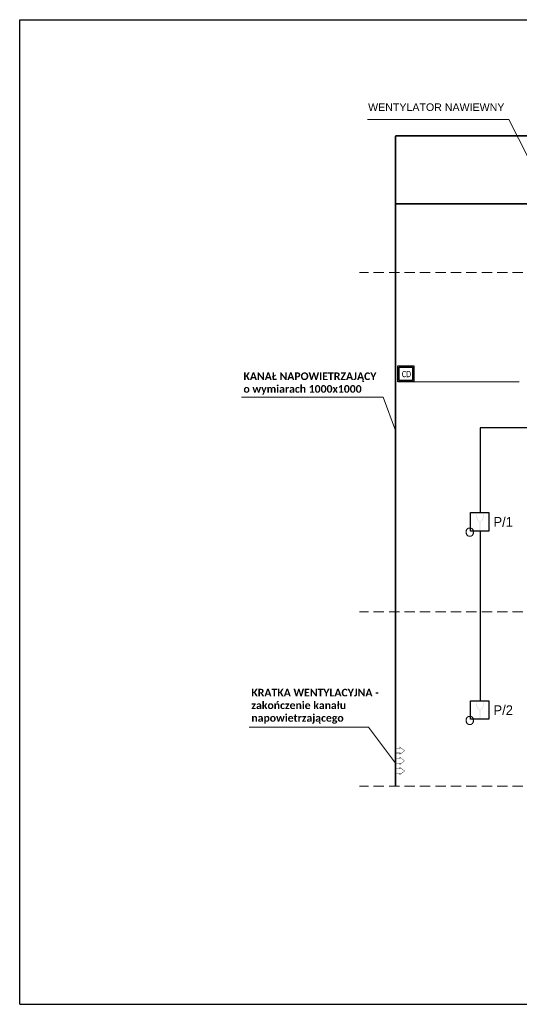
# Model space of a CAD drawing. Header units: millimetres. Extents: x 509 to 36614, y 492 to 3401.
# Tile 22 of 41: x 23758 to 25214, y 531 to 3401. Entities that reach past the tile are written whole.
import ezdxf
from ezdxf.enums import TextEntityAlignment as Align

# ---------------------------------------------------------------- set-up
doc = ezdxf.new("R2010")
doc.units = ezdxf.units.MM
doc.linetypes.add('BUR', pattern=[4.5, 3, -1.5])
for name, color, linetype, lineweight in [('CP_FRAME', 217, 'Continuous', 70), ('mcr opis', 7, 'Continuous', 18), ('oddymianie', 5, 'Continuous', 20), ('RAMKA 100', 198, 'Continuous', 15), ('sciany', 7, 'Continuous', 40), ('WYŁACZNIK', 1, 'Continuous', 18), ('ściany nośne', 1, 'Continuous', 25)]:
    doc.layers.add(name, color=color, linetype=linetype, lineweight=lineweight)
for name, color, linetype in [('mapp-system', 7, 'Continuous'), ('mcr_automatyka', 30, 'Continuous'), ('mcr_nawiew', 160, 'Continuous')]:
    doc.layers.add(name, color=color, linetype=linetype)
doc.styles.add('Arial Normalny', font='arial.ttf')
doc.styles.add('CALIBRI', font='calibri.ttf')
doc.styles.add('OPS_Arial', font='txt')
doc.styles.get("Standard").update_dxf_attribs({"font": 'ARIAL.TTF'})

msp = doc.modelspace()

# ---------------------------------------------------------------- hatches: boundary and pattern name
at = {"layer": 'WYŁACZNIK', "lineweight": 30}
h = msp.add_hatch(color=30, dxfattribs=at)
edge = h.paths.add_edge_path()
edge.add_spline(control_points=[(25100.122, 1937.885), (25100.694, 1938.026), (25106.256, 1938.953), (25109.719, 1948.866), (25110.151, 1956.008), (25110.368, 1959.341)], knot_values=[0.41248098, 0.41248098, 0.41248098, 0.41248098, 1.16065763, 6.84798008, 10.93999112, 10.93999112, 10.93999112, 10.93999112], degree=3, periodic=0)
edge.add_line((25110.368, 1959.341), (25109.094, 1959.291))
edge.add_spline(control_points=[(25109.094, 1959.291), (25108.954, 1957.819), (25108.815, 1956.358), (25108.501, 1953.885), (25108.353, 1952.883), (25107.984, 1950.847), (25107.763, 1949.805), (25107.099, 1947.236), (25106.601, 1945.716), (25105.534, 1943.414), (25105.038, 1942.551), (25103.913, 1941.056), (25103.284, 1940.424), (25102.233, 1939.692), (25101.864, 1939.484), (25101.083, 1939.145), (25100.652, 1939.008), (25099.862, 1938.799), (25099.52, 1938.72), (25098.709, 1938.735)], knot_values=[0.09000362, 0.09000362, 0.09000362, 0.09000362, 2.04786432, 2.04786432, 3.36458653, 3.36458653, 4.68130874, 4.68130874, 6.58705887, 6.58705887, 7.88515302, 7.88515302, 9.18324717, 9.18324717, 9.83229424, 9.83229424, 10.48134132, 10.48134132, 10.93999112, 10.93999112, 10.93999112, 10.93999112], degree=3, periodic=0)
edge.add_spline(control_points=[(25099.169, 1938.642), (25098.817, 1938.72), (25098.475, 1938.799), (25097.685, 1939.008), (25097.255, 1939.145), (25096.473, 1939.484), (25096.105, 1939.692), (25095.053, 1940.424), (25094.425, 1941.056), (25093.299, 1942.551), (25092.804, 1943.414), (25091.736, 1945.716), (25091.238, 1947.236), (25090.574, 1949.805), (25090.353, 1950.847), (25089.984, 1952.883), (25089.837, 1953.885), (25089.523, 1956.358), (25089.384, 1957.819), (25089.243, 1959.291)], knot_values=[0.09000362, 0.09000362, 0.09000362, 0.09000362, 0.54865342, 0.54865342, 1.1977005, 1.1977005, 1.84674757, 1.84674757, 3.14484172, 3.14484172, 4.44293587, 4.44293587, 6.348686, 6.348686, 7.66540821, 7.66540821, 8.98213042, 8.98213042, 10.93999112, 10.93999112, 10.93999112, 10.93999112], degree=3, periodic=0)
edge.add_line((25089.243, 1959.291), (25087.773, 1959.124))
edge.add_spline(control_points=[(25087.773, 1959.124), (25088.162, 1956.051), (25088.422, 1948.39), (25092.577, 1938.78), (25097.644, 1938.026), (25098.216, 1937.885)], knot_values=[0.41248098, 0.41248098, 0.41248098, 0.41248098, 4.50449202, 10.19181446, 10.93999112, 10.93999112, 10.93999112, 10.93999112], degree=3, periodic=0)
edge.add_line((25098.216, 1937.885), (25098.216, 1911.817))
edge.add_line((25098.216, 1911.817), (25100.122, 1911.817))
edge.add_line((25100.122, 1911.817), (25100.122, 1937.885))
h = msp.add_hatch(color=30, dxfattribs=at)
edge = h.paths.add_edge_path()
edge.add_spline(control_points=[(25100.122, 1389.094), (25100.694, 1389.235), (25106.256, 1390.163), (25109.719, 1400.075), (25110.151, 1407.217), (25110.368, 1410.55)], knot_values=[0.41248098, 0.41248098, 0.41248098, 0.41248098, 1.16065763, 6.84798008, 10.93999112, 10.93999112, 10.93999112, 10.93999112], degree=3, periodic=0)
edge.add_line((25110.368, 1410.55), (25109.094, 1410.501))
edge.add_spline(control_points=[(25109.094, 1410.501), (25108.954, 1409.029), (25108.815, 1407.567), (25108.501, 1405.094), (25108.353, 1404.093), (25107.984, 1402.056), (25107.763, 1401.015), (25107.099, 1398.446), (25106.601, 1396.926), (25105.534, 1394.623), (25105.038, 1393.761), (25103.913, 1392.265), (25103.284, 1391.633), (25102.233, 1390.902), (25101.864, 1390.694), (25101.083, 1390.354), (25100.652, 1390.217), (25099.862, 1390.009), (25099.52, 1389.93), (25098.709, 1389.944)], knot_values=[0.09000362, 0.09000362, 0.09000362, 0.09000362, 2.04786432, 2.04786432, 3.36458653, 3.36458653, 4.68130874, 4.68130874, 6.58705887, 6.58705887, 7.88515302, 7.88515302, 9.18324717, 9.18324717, 9.83229424, 9.83229424, 10.48134132, 10.48134132, 10.93999112, 10.93999112, 10.93999112, 10.93999112], degree=3, periodic=0)
edge.add_spline(control_points=[(25099.169, 1389.851), (25098.817, 1389.93), (25098.475, 1390.009), (25097.685, 1390.217), (25097.255, 1390.354), (25096.473, 1390.694), (25096.105, 1390.902), (25095.053, 1391.633), (25094.425, 1392.265), (25093.299, 1393.761), (25092.804, 1394.623), (25091.736, 1396.926), (25091.238, 1398.446), (25090.574, 1401.015), (25090.353, 1402.056), (25089.984, 1404.093), (25089.837, 1405.094), (25089.523, 1407.567), (25089.384, 1409.029), (25089.243, 1410.501)], knot_values=[0.09000362, 0.09000362, 0.09000362, 0.09000362, 0.54865342, 0.54865342, 1.1977005, 1.1977005, 1.84674757, 1.84674757, 3.14484172, 3.14484172, 4.44293587, 4.44293587, 6.348686, 6.348686, 7.66540821, 7.66540821, 8.98213042, 8.98213042, 10.93999112, 10.93999112, 10.93999112, 10.93999112], degree=3, periodic=0)
edge.add_line((25089.243, 1410.501), (25087.773, 1410.334))
edge.add_spline(control_points=[(25087.773, 1410.334), (25088.162, 1407.261), (25088.422, 1399.599), (25092.577, 1389.99), (25097.644, 1389.235), (25098.216, 1389.094)], knot_values=[0.41248098, 0.41248098, 0.41248098, 0.41248098, 4.50449202, 10.19181446, 10.93999112, 10.93999112, 10.93999112, 10.93999112], degree=3, periodic=0)
edge.add_line((25098.216, 1389.094), (25098.216, 1363.026))
edge.add_line((25098.216, 1363.026), (25100.122, 1363.026))
edge.add_line((25100.122, 1363.026), (25100.122, 1389.094))

# ---------------------------------------------------------------- linework, layer by layer
at = {"layer": 'CP_FRAME', "color": 7, "linetype": 'BUR', "lineweight": 18, "ltscale": 10}
for points in [[(27609.213, 2663.283), (24747.594, 2663.283)], [(27609.213, 1674.364), (24747.594, 1674.364)], [(27609.213, 1166.832), (24747.594, 1166.832)]]:
    msp.add_lwpolyline(points, dxfattribs=at)
at = {"layer": 'mapp-system'}
msp.add_line((25099.404, 1910.093), (25099.404, 1415.257), dxfattribs=at)
msp.add_lwpolyline([(26436.53, 2210.839), (25099.404, 2210.839), (25099.404, 1964.048)], dxfattribs=at)
at = {"layer": 'mcr opis'}
for p, q in [((25183.494, 3109.399), (24771.544, 3109.399)), ((25183.494, 3109.399), (25266.446, 2945.949)), ((24816.612, 2300.171), (24404.663, 2300.171)), ((24816.612, 2300.171), (24852.683, 2203.262)), ((24773.854, 1338.557), (24426.941, 1338.557)), ((24773.854, 1338.557), (24852.683, 1233.595))]:
    msp.add_line(p, q, dxfattribs=at)
at = {"layer": 'mcr_automatyka', "color": 30, "ltscale": 300}
for p, q in [((24860.039, 2391.35), (24906.262, 2391.35)), ((24860.039, 2345.127), (24860.039, 2391.35)), ((24863.876, 2387.517), (24902.426, 2387.517)), ((24863.876, 2348.961), (24863.876, 2387.517)), ((24902.426, 2387.517), (24902.426, 2348.961)), ((24906.262, 2391.35), (24906.262, 2345.127)), ((24906.262, 2345.127), (24860.039, 2345.127)), ((24902.426, 2348.961), (24863.876, 2348.961))]:
    msp.add_line(p, q, dxfattribs=at)
at = {"layer": 'mcr_nawiew'}
for points, const_width in [([(24852.683, 3061.859), (24852.683, 1166.832)], 5), ([(25073.004, 3061.859), (24852.683, 3061.859)], 5), ([(25300.818, 3061.859), (25073.004, 3061.859)], 5), ([(25073.004, 2863.667), (24852.683, 2863.667)], 5), ([(25300.818, 2863.667), (25073.004, 2863.667)], 5), ([(24852.683, 1263.154), (24852.683, 1276.476), (24866.016, 1276.476), (24866.016, 1280.232), (24879.35, 1269.815), (24866.016, 1259.398), (24866.016, 1263.154), (24852.683, 1263.154)], 1), ([(24852.683, 1233.595), (24852.683, 1246.917), (24866.016, 1246.917), (24866.016, 1250.673), (24879.35, 1240.256), (24866.016, 1229.839), (24866.016, 1233.595), (24852.683, 1233.595)], 1), ([(24852.683, 1217.358), (24852.683, 1204.036), (24866.016, 1204.036), (24866.016, 1200.28), (24879.35, 1210.697), (24866.016, 1221.114), (24866.016, 1217.358), (24852.683, 1217.358)], 1)]:
    msp.add_lwpolyline(points, dxfattribs=dict(at, const_width=const_width))
at = {"layer": 'oddymianie', "color": 7}
msp.add_line((24906.262, 2345.127), (25213.591, 2345.127), dxfattribs=at)
at = {"layer": 'WYŁACZNIK', "color": 30, "lineweight": 30}
for points in [[(25071.188, 1964.048), (25124.572, 1964.048), (25124.572, 1910.093), (25071.194, 1910.093)], [(25071.188, 1415.257), (25124.572, 1415.257), (25124.572, 1361.302), (25071.194, 1361.302)]]:
    msp.add_lwpolyline(points, close=True, dxfattribs=at)
at = {"layer": 'ściany nośne', "color": 0}
for p, q in [((23758.024, 530.645), (23758.024, 3400.645)), ((23758.024, 3400.645), (29358.024, 3400.645)), ((23758.024, 530.645), (29358.024, 530.645))]:
    msp.add_line(p, q, dxfattribs=at)

# ---------------------------------------------------------------- texts
at = {"color": 0, "linetype": 'ByBlock', "lineweight": -2, "char_height": 22.1538, "attachment_point": 4, "style": 'Arial Normalny'}
for s, insert, width in [('{\\fArial|b0|i0|c238|p34;\\C256;WENTYLATOR NAWIEWNY \\P}', (24773.093, 3145.445), 714.84), ('{\\fCalibri Light|b1|i0|c238|p34;\\C256;KANAŁ NAPOWIETRZAJĄCY \\Po wymiarach 1000x1000}', (24409.95, 2340.209), 714.84), ('{\\fCalibri Light|b1|i0|c238|p34;\\C256;KRATKA WENTYLACYJNA - \\Pzakończenie kanału napowietrzającego}', (24433.018, 1399.375), 518.08455)]:
    msp.add_mtext(s, dxfattribs=dict(at, insert=insert, width=width))
at = {"layer": 'mcr_automatyka', "color": 30, "ltscale": 300, "style": 'CALIBRI', "width": 0.8}
msp.add_text('CD', height=18, dxfattribs=at).set_placement((24884.853, 2367.617), align=Align.MIDDLE_CENTER)
at = {"layer": 'RAMKA 100', "color": 30, "lineweight": 25, "char_height": 28.2612, "width": 315.21478, "attachment_point": 2, "style": 'OPS_Arial'}
for s, insert in [('P/1 ', (25166.752, 1951.014)), ('P/2 ', (25166.752, 1402.224))]:
    msp.add_mtext(s, dxfattribs=dict(at, insert=insert))
at = {"layer": 'sciany', "color": 30, "lineweight": 25, "char_height": 26.14606, "width": 32.44039, "attachment_point": 1}
for insert in [(25055.158, 1919.947), (25055.158, 1371.156)]:
    msp.add_mtext('{\\fArial|b0|i0|c238|p34;O}', dxfattribs=dict(at, insert=insert))

doc.saveas('drawing.dxf')
